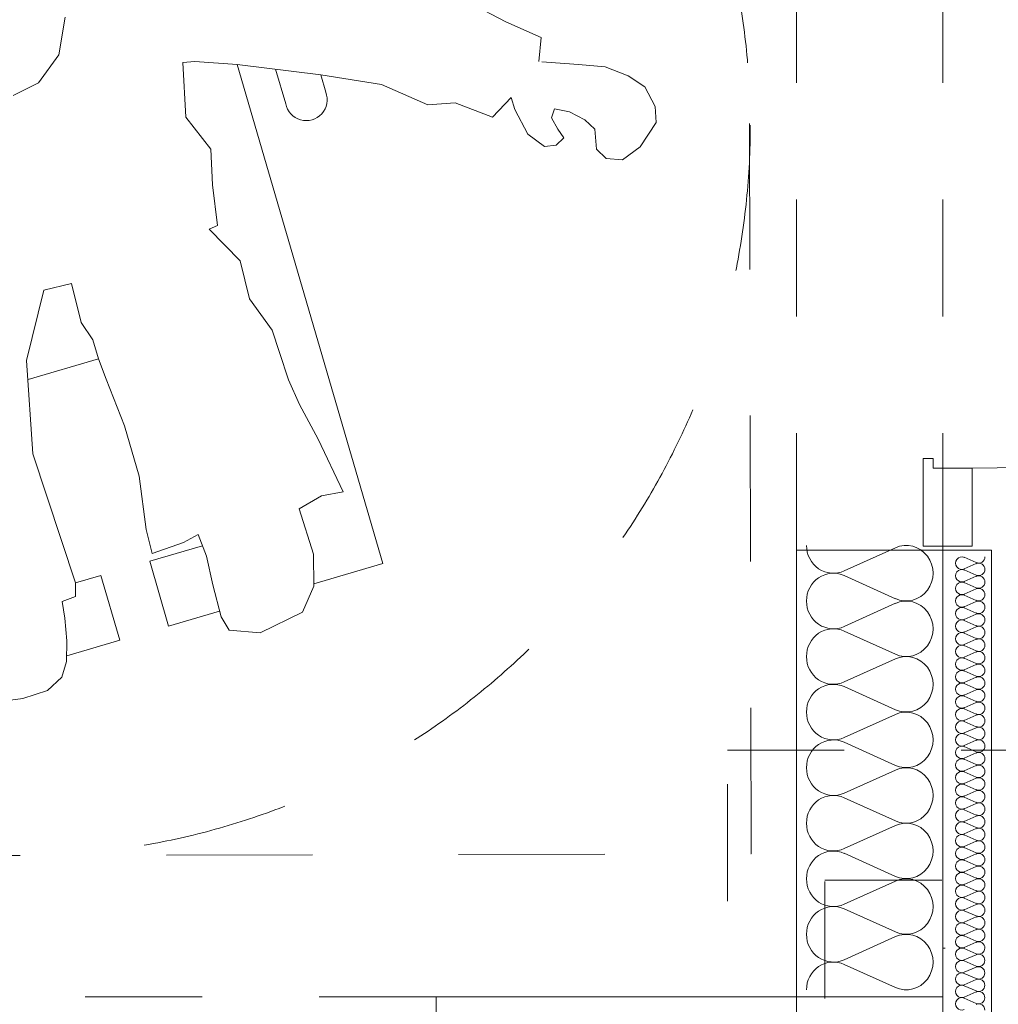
# Model space of a CAD drawing. Header units: millimetres. Extents: x 178516 to 426772, y -178579 to -115871.
# Tile 45 of 256: x 220136 to 221141, y -124145 to -123134. Entities that reach past the tile are written whole.
import ezdxf

# ---------------------------------------------------------------- set-up
doc = ezdxf.new("R2010")
doc.units = ezdxf.units.MM
doc.header["$MEASUREMENT"] = 0
doc.linetypes.add('Dashed', pattern=[300, 150, -150])
doc.linetypes.add('Przerywana', pattern=[240, 120, -120])
doc.layers.get('0').update_dxf_attribs({"color": 252, "lineweight": 5})
for name, color, linetype, lineweight in [('2D - Rysunki i Obrazki_Nr_pióra__104', 252, 'Continuous', 5), ('2D - Rysunki i Obrazki_Nr_pióra__47', 252, 'Continuous', 5), ('Nowe_220-A Ściany_Nr_pióra__87', 252, 'Continuous', 5), ('Nowe_320-W Umeblowanie_Nr_pióra__103', 252, 'Continuous', 5), ('Nowe_320-W Umeblowanie_Nr_pióra__181', 252, 'Continuous', 5), ('Nowe_820-G Rysunki Obrazki_Nr_pióra__1', 252, 'Continuous', 5), ('Nowe_820-G Rysunki Obrazki_Nr_pióra__27', 252, 'Continuous', 5), ('Nowe_Drzwi ARCHICAD_Nr_pióra__63', 252, 'Continuous', 5), ('Nowe_Nowe_220(1)-A Ściany zewnętrzne_Nr_pióra__1', 252, 'Continuous', 5), ('Nowe_Nowe_220(1)-A Ściany zewnętrzne_Nr_pióra__103', 252, 'Continuous', 5)]:
    doc.layers.add(name, color=color, linetype=linetype, lineweight=lineweight)

# ---------------------------------------------------------------- blocks, each defined once
blk = doc.blocks.new('podkład 20251118')
at = {"layer": '2D - Rysunki i Obrazki_Nr_pióra__104', "color": 252, "linetype": 'Continuous', "lineweight": 5}
for p, q in [((220589.9, -123112.6), (220635.2, -123136.8)), ((220589.9, -123112.6), (220635.2, -123136.8)), ((220176.1, -123170.4), (220182.7, -123132)), ((220176.1, -123170.4), (220182.7, -123132)), ((220635.2, -123136.8), (220671.4, -123152.7)), ((220635.2, -123136.8), (220671.4, -123152.7)), ((220671.4, -123152.7), (220668.9, -123177.5)), ((220671.4, -123152.7), (220668.9, -123177.5)), ((220155.5, -123199.4), (220176.1, -123170.4)), ((220155.5, -123199.4), (220176.1, -123170.4)), ((220315.7, -123177.4), (220303.6, -123178.3)), ((220315.7, -123177.4), (220303.6, -123178.3)), ((220303.6, -123178.3), (220306.7, -123234.4)), ((220303.6, -123178.3), (220306.7, -123234.4)), ((220359.4, -123180.4), (220315.7, -123177.4)), ((220359.4, -123180.4), (220315.7, -123177.4)), ((220508.9, -123693), (220359.4, -123180.4)), ((220445.1, -123191.1), (220359.4, -123180.4)), ((220508.9, -123693), (220359.4, -123180.4)), ((220445.1, -123191.1), (220359.4, -123180.4)), ((220409.1, -123220.7), (220398.7, -123185.3)), ((220672.1, -123177.8), (220676.9, -123178.1)), ((220672.1, -123177.8), (220676.9, -123178.1)), ((220676.9, -123178.1), (220709.8, -123180.6)), ((220676.9, -123178.1), (220709.8, -123180.6)), ((220709.8, -123180.6), (220737.2, -123182.9)), ((220709.8, -123180.6), (220737.2, -123182.9)), ((220737.2, -123182.9), (220760.5, -123192.2)), ((220737.2, -123182.9), (220760.5, -123192.2)), ((220507.5, -123200.9), (220445.1, -123191.1)), ((220450.3, -123208.9), (220445.1, -123191.1)), ((220507.5, -123200.9), (220445.1, -123191.1)), ((220760.5, -123192.2), (220777.6, -123203.5)), ((220760.5, -123192.2), (220777.6, -123203.5)), ((220129.4, -123212.4), (220155.5, -123199.4)), ((220129.4, -123212.4), (220155.5, -123199.4)), ((220555.1, -123221.9), (220507.5, -123200.9)), ((220555.1, -123221.9), (220507.5, -123200.9)), ((220777.6, -123203.5), (220788.5, -123223.6)), ((220777.6, -123203.5), (220788.5, -123223.6)), ((220640.5, -123214.5), (220621.5, -123234.6)), ((220640.5, -123214.5), (220621.5, -123234.6)), ((220644.3, -123226.5), (220640.5, -123214.5)), ((220644.3, -123226.5), (220640.5, -123214.5)), ((220583.1, -123219.9), (220555.1, -123221.9)), ((220583.1, -123219.9), (220555.1, -123221.9)), ((220621.5, -123234.6), (220583.1, -123219.9)), ((220621.5, -123234.6), (220583.1, -123219.9)), ((220684.9, -123225.8), (220682, -123235.3)), ((220684.9, -123225.8), (220682, -123235.3)), ((220700.5, -123229), (220684.9, -123225.8)), ((220700.5, -123229), (220684.9, -123225.8)), ((220788.5, -123223.6), (220789.3, -123239.9)), ((220788.5, -123223.6), (220789.3, -123239.9)), ((220306.7, -123234.4), (220332.1, -123267.4)), ((220306.7, -123234.4), (220332.1, -123267.4)), ((220657.6, -123251.9), (220644.3, -123226.5)), ((220657.6, -123251.9), (220644.3, -123226.5)), ((220682, -123235.3), (220688.3, -123246.9)), ((220682, -123235.3), (220688.3, -123246.9)), ((220716.1, -123237.2), (220700.5, -123229)), ((220716.1, -123237.2), (220700.5, -123229)), ((220726.5, -123246.9), (220716.1, -123237.2)), ((220726.5, -123246.9), (220716.1, -123237.2)), ((220789.3, -123239.9), (220772.9, -123264.9)), ((220789.3, -123239.9), (220772.9, -123264.9)), ((220674.6, -123264.8), (220657.6, -123251.9)), ((220674.6, -123264.8), (220657.6, -123251.9)), ((220694.5, -123255.9), (220686.8, -123263.4)), ((220694.5, -123255.9), (220686.8, -123263.4)), ((220688.3, -123246.9), (220694.5, -123255.9)), ((220688.3, -123246.9), (220694.5, -123255.9)), ((220728.3, -123267.3), (220726.5, -123246.9)), ((220728.3, -123267.3), (220726.5, -123246.9)), ((220686.8, -123263.4), (220674.6, -123264.8)), ((220686.8, -123263.4), (220674.6, -123264.8)), ((220772.9, -123264.9), (220754.9, -123278.4)), ((220772.9, -123264.9), (220754.9, -123278.4)), ((220332.1, -123267.4), (220333.9, -123303.9)), ((220332.1, -123267.4), (220333.9, -123303.9)), ((220738.1, -123276.9), (220728.3, -123267.3)), ((220738.1, -123276.9), (220728.3, -123267.3)), ((220754.9, -123278.4), (220738.1, -123276.9)), ((220754.9, -123278.4), (220738.1, -123276.9)), ((220333.9, -123303.9), (220339.2, -123345.9)), ((220333.9, -123303.9), (220339.2, -123345.9)), ((220339.2, -123345.9), (220330.4, -123349.4)), ((220339.2, -123345.9), (220330.4, -123349.4)), ((220330.4, -123349.4), (220362.5, -123381.9)), ((220330.4, -123349.4), (220362.5, -123381.9)), ((220362.5, -123381.9), (220372, -123421.1)), ((220362.5, -123381.9), (220372, -123421.1)), ((220189.4, -123405.3), (220160.7, -123412)), ((220189.4, -123405.3), (220160.7, -123412)), ((220199, -123445.3), (220189.4, -123405.3)), ((220199, -123445.3), (220189.4, -123405.3)), ((220143.1, -123484.5), (220160.7, -123412)), ((220143.1, -123484.5), (220160.7, -123412)), ((220372, -123421.1), (220395.1, -123453.1)), ((220372, -123421.1), (220395.1, -123453.1)), ((220211.1, -123463.1), (220199, -123445.3)), ((220211.1, -123463.1), (220199, -123445.3)), ((220395.1, -123453.1), (220402.9, -123476.3)), ((220395.1, -123453.1), (220402.9, -123476.3)), ((220216.8, -123482.8), (220211.1, -123463.1)), ((220216.8, -123482.8), (220211.1, -123463.1)), ((220402.9, -123476.3), (220411.9, -123504.1)), ((220402.9, -123476.3), (220411.9, -123504.1)), ((220149.5, -123580.1), (220143.1, -123484.5)), ((220149.5, -123580.1), (220143.1, -123484.5)), ((220216.8, -123482.8), (220144.7, -123503.9)), ((220216.8, -123482.8), (220144.7, -123503.9)), ((220224.8, -123503.6), (220216.8, -123482.8)), ((220224.8, -123503.6), (220216.8, -123482.8)), ((220243.7, -123551.5), (220224.8, -123503.6)), ((220243.7, -123551.5), (220224.8, -123503.6)), ((220411.9, -123504.1), (220423.3, -123529.6)), ((220411.9, -123504.1), (220423.3, -123529.6)), ((220423.3, -123529.6), (220442.5, -123565.2)), ((220423.3, -123529.6), (220442.5, -123565.2)), ((220258.8, -123603.1), (220243.7, -123551.5)), ((220258.8, -123603.1), (220243.7, -123551.5)), ((220442.5, -123565.2), (220468.2, -123619.4)), ((220442.5, -123565.2), (220468.2, -123619.4)), ((220193.4, -123712.6), (220149.5, -123580.1)), ((220193.4, -123712.6), (220149.5, -123580.1)), ((220265.9, -123657.8), (220258.8, -123603.1)), ((220265.9, -123657.8), (220258.8, -123603.1)), ((220468.2, -123619.4), (220445.8, -123623.5)), ((220468.2, -123619.4), (220445.8, -123623.5)), ((220445.8, -123623.5), (220423, -123636.7)), ((220445.8, -123623.5), (220423, -123636.7)), ((220437.8, -123683.2), (220423, -123636.7)), ((220437.8, -123683.2), (220423, -123636.7)), ((220272, -123682.4), (220265.9, -123657.8)), ((220272, -123682.4), (220265.9, -123657.8)), ((220319.3, -123663.1), (220304.2, -123671.3)), ((220319.3, -123663.1), (220304.2, -123671.3)), ((220319.3, -123663.1), (220327.8, -123685.4)), ((220319.3, -123663.1), (220327.8, -123685.4)), ((220269.5, -123690.4), (220323.7, -123674.6)), ((220269.5, -123690.4), (220323.7, -123674.6)), ((220304.2, -123671.3), (220272, -123682.4)), ((220304.2, -123671.3), (220272, -123682.4)), ((220288.9, -123757.1), (220269.5, -123690.4)), ((220288.9, -123757.1), (220269.5, -123690.4)), ((220327.8, -123685.4), (220334.3, -123714.6)), ((220327.8, -123685.4), (220334.3, -123714.6)), ((220438.1, -123716), (220437.8, -123683.2)), ((220438.1, -123716), (220437.8, -123683.2)), ((220508.9, -123693), (220438, -123713.6)), ((220508.9, -123693), (220438, -123713.6)), ((220219.4, -123705), (220193.4, -123712.6)), ((220219.4, -123705), (220193.4, -123712.6)), ((220238.8, -123771.7), (220219.4, -123705)), ((220238.8, -123771.7), (220219.4, -123705)), ((220193.4, -123712.6), (220193.4, -123726.7)), ((220193.4, -123712.6), (220193.4, -123726.7)), ((220334.3, -123714.6), (220342.8, -123747.6)), ((220334.3, -123714.6), (220342.8, -123747.6)), ((220426.2, -123742.8), (220438.1, -123716)), ((220426.2, -123742.8), (220438.1, -123716)), ((220193.4, -123726.7), (220179.8, -123731.7)), ((220193.4, -123726.7), (220179.8, -123731.7)), ((220182.3, -123748.9), (220179.8, -123731.7)), ((220182.3, -123748.9), (220179.8, -123731.7)), ((220341.3, -123741.8), (220288.9, -123757.1)), ((220341.3, -123741.8), (220288.9, -123757.1)), ((220184.5, -123772.3), (220182.3, -123748.9)), ((220184.5, -123772.3), (220182.3, -123748.9)), ((220342.8, -123747.6), (220351, -123761.3)), ((220342.8, -123747.6), (220351, -123761.3)), ((220382.8, -123764.1), (220426.2, -123742.8)), ((220382.8, -123764.1), (220426.2, -123742.8)), ((220351, -123761.3), (220382.8, -123764.1)), ((220351, -123761.3), (220382.8, -123764.1)), ((220184.3, -123787.6), (220238.8, -123771.7)), ((220184.3, -123787.6), (220238.8, -123771.7)), ((220184.2, -123793.5), (220184.5, -123772.3)), ((220184.2, -123793.5), (220184.5, -123772.3)), ((220179.2, -123809.4), (220184.2, -123793.5)), ((220179.2, -123809.4), (220184.2, -123793.5)), ((220164.7, -123823.2), (220179.2, -123809.4)), ((220164.7, -123823.2), (220179.2, -123809.4)), ((220106.4, -123835.8), (220139.4, -123831.6)), ((220106.4, -123835.8), (220139.4, -123831.6)), ((220139.4, -123831.6), (220164.7, -123823.2)), ((220139.4, -123831.6), (220164.7, -123823.2))]:
    blk.add_line(p, q, dxfattribs=at)
blk.add_arc((220430.2, -123216.6), 21.5, 190.9858, 21.0511, dxfattribs=at)
at = {"layer": '2D - Rysunki i Obrazki_Nr_pióra__47', "color": 252, "linetype": 'Dashed', "lineweight": 5}
for p, q in [((220887, -123990.9), (220883.3, -122488.5)), ((219386.6, -123994.6), (220887, -123990.9))]:
    blk.add_line(p, q, dxfattribs=at)
blk.add_circle((220135.8, -123242.8), 750.2, dxfattribs=at)
at = {"layer": 'Nowe_220-A Ściany_Nr_pióra__87', "color": 252, "linetype": 'Continuous', "lineweight": 5}
blk.add_line((221113.6, -123675.1), (221093.6, -123675.1), dxfattribs=at)
at = {"layer": 'Nowe_320-W Umeblowanie_Nr_pióra__103', "color": 252, "linetype": 'Continuous', "lineweight": 5}
for p, q in [((220982.4, -123700.4), (221034.9, -123676.7)), ((221034.9, -123729), (220982.4, -123705.2)), ((220982.4, -123757.5), (221034.9, -123733.7)), ((221034.9, -123786), (220982.4, -123762.3)), ((220982.4, -123814.5), (221034.9, -123790.8)), ((221034.9, -123843), (220982.4, -123819.3)), ((220982.4, -123871.6), (221034.9, -123847.8)), ((221034.9, -123900.1), (220982.4, -123876.4)), ((220982.4, -123928.6), (221034.9, -123904.9)), ((221034.9, -123957.1), (220982.4, -123933.4)), ((220982.4, -123985.6), (221034.9, -123961.9)), ((221034.9, -124014.2), (220982.4, -123990.4)), ((220982.4, -124042.7), (221034.9, -124019)), ((221034.9, -124071.2), (220982.4, -124047.5)), ((220982.4, -124099.7), (221034.9, -124076)), ((221034.9, -124128.3), (220982.4, -124104.5))]:
    blk.add_line(p, q, dxfattribs=at)
at = {"layer": 'Nowe_320-W Umeblowanie_Nr_pióra__103', "color": 252, "linetype": 'Continuous', "lineweight": 5, "extrusion": (0, 0, -1)}
for centre, start_param, end_param in [((220971.3, -123674.3), 2.7288, 4.712389), ((221046, -123702.8), -0.412794, 3.554386), ((220971.3, -123731.3), 4.712389, 6.695979), ((220971.3, -123731.4), 2.7288, 4.712389), ((221046, -123759.9), -0.412794, 3.554386), ((220971.3, -123788.4), 4.712389, 6.695979), ((220971.3, -123788.4), 2.7288, 4.712389), ((221046, -123816.9), -0.412794, 3.554386), ((220971.3, -123845.4), 4.712389, 6.695979), ((221046, -123874), -0.412794, 3.554386), ((220971.3, -123845.4), 2.7288, 4.712389), ((220971.3, -123902.5), 4.712389, 6.695979), ((220971.3, -123902.5), 2.7288, 4.712389), ((221046, -123931), -0.412794, 3.554386), ((220971.3, -123959.5), 4.712389, 6.695979), ((220971.3, -123959.5), 2.7288, 4.712389), ((221046, -123988), -0.412794, 3.554386), ((220971.3, -124016.6), 4.712389, 6.695979), ((221046, -124045.1), -0.412794, 3.554386), ((220971.3, -124016.6), 2.7288, 4.712389), ((220971.3, -124073.6), 4.712389, 6.695979), ((220971.3, -124073.6), 2.7288, 4.712389), ((221046, -124102.1), -0.412794, 3.554386), ((220971.3, -124130.6), 4.712389, 6.695979)]:
    blk.add_ellipse(centre, major_axis=(0, 28.5), ratio=0.969385, start_param=start_param, end_param=end_param, dxfattribs=at)
at = {"layer": 'Nowe_320-W Umeblowanie_Nr_pióra__181', "color": 252, "linetype": 'Continuous', "lineweight": 5}
for p, q in [((221105.7, -123686.5), (221117.8, -123691.9)), ((221117.8, -123693), (221105.7, -123698.4)), ((221105.7, -123699.5), (221117.8, -123704.9)), ((221117.8, -123706), (221105.7, -123711.3)), ((221105.7, -123712.4), (221117.8, -123717.8)), ((221117.8, -123718.9), (221105.7, -123724.3)), ((221105.7, -123725.4), (221117.8, -123730.8)), ((221117.8, -123731.9), (221105.7, -123737.3)), ((221105.7, -123738.4), (221117.8, -123743.7)), ((221117.8, -123744.8), (221105.7, -123750.2)), ((221105.7, -123751.3), (221117.8, -123756.7)), ((221117.8, -123757.8), (221105.7, -123763.2)), ((221105.7, -123764.3), (221117.8, -123769.7)), ((221117.8, -123770.7), (221105.7, -123776.1)), ((221105.7, -123777.2), (221117.8, -123782.6)), ((221117.8, -123783.7), (221105.7, -123789.1)), ((221105.7, -123790.2), (221117.8, -123795.6)), ((221117.8, -123796.7), (221105.7, -123802.1)), ((221105.7, -123803.1), (221117.8, -123808.5)), ((221117.8, -123809.6), (221105.7, -123815)), ((221105.7, -123816.1), (221117.8, -123821.5)), ((221117.8, -123822.6), (221105.7, -123828)), ((221105.7, -123829.1), (221117.8, -123834.5)), ((221117.8, -123835.5), (221105.7, -123840.9)), ((221105.7, -123842), (221117.8, -123847.4)), ((221117.8, -123848.5), (221105.7, -123853.9)), ((221105.7, -123855), (221117.8, -123860.4)), ((221117.8, -123861.5), (221105.7, -123866.8)), ((221105.7, -123867.9), (221117.8, -123873.3)), ((221117.8, -123874.4), (221105.7, -123879.8)), ((221105.7, -123880.9), (221117.8, -123886.3)), ((221117.8, -123887.4), (221105.7, -123892.8)), ((221105.7, -123893.9), (221117.8, -123899.2)), ((221117.8, -123900.3), (221105.7, -123905.7)), ((221105.7, -123906.8), (221117.8, -123912.2)), ((221117.8, -123913.3), (221105.7, -123918.7)), ((221105.7, -123919.8), (221117.8, -123925.2)), ((221117.8, -123926.2), (221105.7, -123931.6)), ((221105.7, -123932.7), (221117.8, -123938.1)), ((221117.8, -123939.2), (221105.7, -123944.6)), ((221105.7, -123945.7), (221117.8, -123951.1)), ((221117.8, -123952.2), (221105.7, -123957.6)), ((221105.7, -123958.6), (221117.8, -123964)), ((221117.8, -123965.1), (221105.7, -123970.5)), ((221105.7, -123971.6), (221117.8, -123977)), ((221117.8, -123978.1), (221105.7, -123983.5)), ((221105.7, -123984.6), (221117.8, -123990)), ((221117.8, -123991), (221105.7, -123996.4)), ((221105.7, -123997.5), (221117.8, -124002.9)), ((221117.8, -124004), (221105.7, -124009.4)), ((221105.7, -124010.5), (221117.8, -124015.9)), ((221117.8, -124017), (221105.7, -124022.3)), ((221105.7, -124023.4), (221117.8, -124028.8)), ((221117.8, -124029.9), (221105.7, -124035.3)), ((221105.7, -124036.4), (221117.8, -124041.8)), ((221117.8, -124042.9), (221105.7, -124048.3)), ((221105.7, -124049.4), (221117.8, -124054.7)), ((221117.8, -124055.8), (221105.7, -124061.2)), ((221105.7, -124062.3), (221117.8, -124067.7)), ((221117.8, -124068.8), (221105.7, -124074.2)), ((221105.7, -124075.3), (221117.8, -124080.7)), ((221117.8, -124081.7), (221105.7, -124087.1)), ((221105.7, -124088.2), (221117.8, -124093.5)), ((221105.7, -124088.2), (221117.8, -124093.5)), ((221105.7, -124088.2), (221117.8, -124093.5)), ((221117.8, -124094.6), (221105.7, -124099.9)), ((221117.8, -124094.6), (221105.7, -124099.9)), ((221117.8, -124094.6), (221105.7, -124099.9)), ((221105.7, -124101), (221117.8, -124106.3)), ((221105.7, -124101), (221117.8, -124106.3)), ((221105.7, -124101), (221117.8, -124106.3)), ((221117.8, -124107.3), (221105.7, -124112.6)), ((221117.8, -124107.3), (221105.7, -124112.6)), ((221117.8, -124107.3), (221105.7, -124112.6)), ((221105.7, -124113.7), (221117.8, -124119)), ((221105.7, -124113.7), (221117.8, -124119)), ((221105.7, -124113.7), (221117.8, -124119)), ((221117.8, -124120.1), (221105.7, -124125.4)), ((221117.8, -124120.1), (221105.7, -124125.4)), ((221117.8, -124120.1), (221105.7, -124125.4)), ((221105.7, -124126.5), (221117.8, -124131.8)), ((221105.7, -124126.5), (221117.8, -124131.8)), ((221105.7, -124126.5), (221117.8, -124131.8)), ((221117.8, -124132.8), (221105.7, -124138.1)), ((221117.8, -124132.8), (221105.7, -124138.1)), ((221117.8, -124132.8), (221105.7, -124138.1)), ((221105.7, -124139.2), (221117.8, -124144.5)), ((221105.7, -124139.2), (221117.8, -124144.5)), ((221105.7, -124139.2), (221117.8, -124144.5))]:
    blk.add_line(p, q, dxfattribs=at)
at = {"layer": 'Nowe_320-W Umeblowanie_Nr_pióra__181', "color": 252, "linetype": 'Continuous', "lineweight": 5, "extrusion": (0, 0, -1)}
for centre, major_axis, ratio, start_param, end_param in [((221103.2, -123692.5), (-6.48, 0), 0.984746, 4.299595, 8.266775), ((221120.4, -123686), (6.48, 0), 0.984746, 0, 1.98359), ((221103.2, -123705.4), (-6.48, 0), 0.984746, 4.299595, 8.266775), ((221120.4, -123698.9), (-6.48, 0), 0.984746, 1.158003, 3.141593), ((221120.4, -123698.9), (6.48, 0), 0.984746, 0, 1.98359), ((221103.2, -123718.4), (-6.48, 0), 0.984746, 4.299595, 8.266775), ((221120.4, -123711.9), (-6.48, 0), 0.984746, 1.158003, 3.141593), ((221120.4, -123711.9), (6.48, 0), 0.984746, 0, 1.98359), ((221120.4, -123724.8), (-6.48, 0), 0.984746, 1.158003, 3.141593), ((221103.2, -123731.3), (-6.48, 0), 0.984746, 4.299595, 8.266775), ((221120.4, -123724.8), (6.48, 0), 0.984746, 0, 1.98359), ((221120.4, -123737.8), (-6.48, 0), 0.984746, 1.158003, 3.141593), ((221103.2, -123744.3), (-6.48, 0), 0.984746, 4.299595, 8.266775), ((221120.4, -123737.8), (6.48, 0), 0.984746, 0, 1.98359), ((221103.2, -123757.2), (-6.48, 0), 0.984746, 4.299595, 8.266775), ((221120.4, -123750.8), (-6.48, 0), 0.984746, 1.158003, 3.141593), ((221120.4, -123750.8), (6.48, 0), 0.984746, 0, 1.98359), ((221120.4, -123763.7), (-6.48, 0), 0.984746, 1.158003, 3.141593), ((221103.2, -123770.2), (-6.48, 0), 0.984746, 4.299595, 8.266775), ((221120.4, -123763.7), (6.48, 0), 0.984746, 0, 1.98359), ((221120.4, -123776.7), (-6.48, 0), 0.984746, 1.158003, 3.141593), ((221103.2, -123783.2), (-6.48, 0), 0.984746, 4.299595, 8.266775), ((221120.4, -123776.7), (6.48, 0), 0.984746, 0, 1.98359), ((221103.2, -123796.1), (-6.48, 0), 0.984746, 4.299595, 8.266775), ((221120.4, -123789.6), (-6.48, 0), 0.984746, 1.158003, 3.141593), ((221120.4, -123789.6), (6.48, 0), 0.984746, 0, 1.98359), ((221103.2, -123809.1), (-6.48, 0), 0.984746, 4.299595, 8.266775), ((221120.4, -123802.6), (-6.48, 0), 0.984746, 1.158003, 3.141593), ((221120.4, -123802.6), (6.48, 0), 0.984746, 0, 1.98359), ((221120.4, -123815.6), (-6.48, 0), 0.984746, 1.158003, 3.141593), ((221103.2, -123822), (-6.48, 0), 0.984746, 4.299595, 8.266775), ((221120.4, -123815.6), (6.48, 0), 0.984746, 0, 1.98359), ((221120.4, -123828.5), (-6.48, 0), 0.984746, 1.158003, 3.141593), ((221103.2, -123835), (-6.48, 0), 0.984746, 4.299595, 8.266775), ((221120.4, -123828.5), (6.48, 0), 0.984746, 0, 1.98359), ((221103.2, -123848), (-6.48, 0), 0.984746, 4.299595, 8.266775), ((221120.4, -123841.5), (-6.48, 0), 0.984746, 1.158003, 3.141593), ((221120.4, -123841.5), (6.48, 0), 0.984746, 0, 1.98359), ((221120.4, -123854.4), (-6.48, 0), 0.984746, 1.158003, 3.141593), ((221103.2, -123860.9), (-6.48, 0), 0.984746, 4.299595, 8.266775), ((221120.4, -123854.4), (6.48, 0), 0.984746, 0, 1.98359), ((221120.4, -123867.4), (-6.48, 0), 0.984746, 1.158003, 3.141593), ((221103.2, -123873.9), (-6.48, 0), 0.984746, 4.299595, 8.266775), ((221120.4, -123867.4), (6.48, 0), 0.984746, 0, 1.98359), ((221103.2, -123886.8), (-6.48, 0), 0.984746, 4.299595, 8.266775), ((221120.4, -123880.3), (-6.48, 0), 0.984746, 1.158003, 3.141593), ((221120.4, -123880.3), (6.48, 0), 0.984746, 0, 1.98359), ((221103.2, -123899.8), (-6.48, 0), 0.984746, 4.299595, 8.266775), ((221120.4, -123893.3), (-6.48, 0), 0.984746, 1.158003, 3.141593), ((221120.4, -123893.3), (6.48, 0), 0.984746, 0, 1.98359), ((221120.4, -123906.3), (-6.48, 0), 0.984746, 1.158003, 3.141593), ((221103.2, -123912.7), (-6.48, 0), 0.984746, 4.299595, 8.266775), ((221120.4, -123906.3), (6.48, 0), 0.984746, 0, 1.98359), ((221120.4, -123919.2), (-6.48, 0), 0.984746, 1.158003, 3.141593), ((221103.2, -123925.7), (-6.48, 0), 0.984746, 4.299595, 8.266775), ((221120.4, -123919.2), (6.48, 0), 0.984746, 0, 1.98359), ((221103.2, -123938.7), (-6.48, 0), 0.984746, 4.299595, 8.266775), ((221120.4, -123932.2), (-6.48, 0), 0.984746, 1.158003, 3.141593), ((221120.4, -123932.2), (6.48, 0), 0.984746, 0, 1.98359), ((221120.4, -123945.1), (-6.48, 0), 0.984746, 1.158003, 3.141593), ((221103.2, -123951.6), (-6.48, 0), 0.984746, 4.299595, 8.266775), ((221120.4, -123945.1), (6.48, 0), 0.984746, 0, 1.98359), ((221120.4, -123958.1), (-6.48, 0), 0.984746, 1.158003, 3.141593), ((221103.2, -123964.6), (-6.48, 0), 0.984746, 4.299595, 8.266775), ((221120.4, -123958.1), (6.48, 0), 0.984746, 0, 1.98359), ((221103.2, -123977.5), (-6.48, 0), 0.984746, 4.299595, 8.266775), ((221120.4, -123971.1), (-6.48, 0), 0.984746, 1.158003, 3.141593), ((221120.4, -123971.1), (6.48, 0), 0.984746, 0, 1.98359), ((221103.2, -123990.5), (-6.48, 0), 0.984746, 4.299595, 8.266775), ((221120.4, -123984), (-6.48, 0), 0.984746, 1.158003, 3.141593), ((221120.4, -123984), (-6.48, 0), 0.984746, 3.141593, 5.125182), ((221120.4, -123997), (-6.48, 0), 0.984746, 1.158003, 3.141593), ((221103.2, -124003.5), (-6.48, 0), 0.984746, 4.299595, 8.266775), ((221120.4, -123997), (-6.48, 0), 0.984746, 3.141593, 5.125182), ((221120.4, -124009.9), (-6.48, 0), 0.984746, 1.158003, 3.141593), ((221103.2, -124016.4), (-6.48, 0), 0.984746, 4.299595, 8.266775), ((221120.4, -124009.9), (-6.48, 0), 0.984746, 3.141593, 5.125182), ((221103.2, -124029.4), (-6.48, 0), 0.984746, 4.299595, 8.266775), ((221120.4, -124022.9), (-6.48, 0), 0.984746, 1.158003, 3.141593), ((221120.4, -124022.9), (-6.48, 0), 0.984746, 3.141593, 5.125182), ((221120.4, -124035.8), (-6.48, 0), 0.984746, 1.158003, 3.141593), ((221103.2, -124042.3), (-6.48, 0), 0.984746, 4.299595, 8.266775), ((221120.4, -124035.8), (-6.48, 0), 0.984746, 3.141593, 5.125182), ((221120.4, -124048.8), (-6.48, 0), 0.984746, 1.158003, 3.141593), ((221103.2, -124055.3), (-6.48, 0), 0.984746, 4.299595, 8.266775), ((221120.4, -124048.8), (-6.48, 0), 0.984746, 3.141593, 5.125182), ((221120.4, -124061.8), (-6.48, 0), 0.984746, 1.158003, 3.141593), ((221103.2, -124068.2), (-6.48, 0), 0.984746, 4.299595, 8.266775), ((221120.4, -124061.8), (-6.48, 0), 0.984746, 3.141593, 5.125182), ((221103.2, -124081.2), (-6.48, 0), 0.984746, 4.299595, 8.266775), ((221120.4, -124074.7), (-6.48, 0), 0.984746, 1.158003, 3.141593), ((221120.4, -124074.7), (-6.48, 0), 0.984746, 3.141593, 5.125182), ((221120.4, -124087.7), (-6.48, 0), 0.984746, 1.158003, 3.141593), ((221103.1, -124094.1), (-6.38, 0), 0.999024, 4.299595, 8.266775), ((221103.1, -124094.1), (-6.38, 0), 0.999024, 4.299595, 8.266775), ((221103.1, -124094.1), (-6.38, 0), 0.999024, 4.299595, 8.266775), ((221120.4, -124087.7), (-6.38, 0), 0.999024, 3.141593, 5.125182), ((221120.4, -124087.7), (-6.38, 0), 0.999024, 3.141593, 5.125182), ((221120.4, -124087.7), (-6.38, 0), 0.999024, 3.141593, 5.125182), ((221120.4, -124100.4), (-6.38, 0), 0.999024, 1.158003, 3.141593), ((221120.4, -124100.4), (-6.38, 0), 0.999024, 1.158003, 3.141593), ((221120.4, -124100.4), (-6.38, 0), 0.999024, 1.158003, 3.141593), ((221103.1, -124106.8), (-6.38, 0), 0.999024, 4.299595, 8.266775), ((221103.1, -124106.8), (-6.38, 0), 0.999024, 4.299595, 8.266775), ((221103.1, -124106.8), (-6.38, 0), 0.999024, 4.299595, 8.266775), ((221120.4, -124100.4), (6.38, 0), 0.999024, 0, 1.98359), ((221120.4, -124100.4), (6.38, 0), 0.999024, 0, 1.98359), ((221120.4, -124100.4), (6.38, 0), 0.999024, 0, 1.98359), ((221103.1, -124119.6), (-6.38, 0), 0.999024, 4.299595, 8.266775), ((221103.1, -124119.6), (-6.38, 0), 0.999024, 4.299595, 8.266775), ((221103.1, -124119.6), (-6.38, 0), 0.999024, 4.299595, 8.266775), ((221120.4, -124113.2), (-6.38, 0), 0.999024, 1.158003, 3.141593), ((221120.4, -124113.2), (-6.38, 0), 0.999024, 1.158003, 3.141593), ((221120.4, -124113.2), (-6.38, 0), 0.999024, 1.158003, 3.141593), ((221120.4, -124113.2), (-6.38, 0), 0.999024, 3.141593, 5.125182), ((221120.4, -124113.2), (-6.38, 0), 0.999024, 3.141593, 5.125182), ((221120.4, -124113.2), (-6.38, 0), 0.999024, 3.141593, 5.125182), ((221103.1, -124132.3), (-6.38, 0), 0.999024, 4.299595, 8.266775), ((221103.1, -124132.3), (-6.38, 0), 0.999024, 4.299595, 8.266775), ((221103.1, -124132.3), (-6.38, 0), 0.999024, 4.299595, 8.266775), ((221120.4, -124125.9), (-6.38, 0), 0.999024, 1.158003, 3.141593), ((221120.4, -124125.9), (-6.38, 0), 0.999024, 1.158003, 3.141593), ((221120.4, -124125.9), (-6.38, 0), 0.999024, 1.158003, 3.141593), ((221120.4, -124125.9), (-6.38, 0), 0.999024, 3.141593, 5.125182), ((221120.4, -124125.9), (-6.38, 0), 0.999024, 3.141593, 5.125182), ((221120.4, -124125.9), (-6.38, 0), 0.999024, 3.141593, 5.125182), ((221120.4, -124138.7), (-6.38, 0), 0.999024, 1.158003, 3.141593), ((221120.4, -124138.7), (-6.38, 0), 0.999024, 1.158003, 3.141593), ((221120.4, -124138.7), (-6.38, 0), 0.999024, 1.158003, 3.141593), ((221103.1, -124145), (-6.38, 0), 0.999024, 4.299595, 8.266775), ((221103.1, -124145), (-6.38, 0), 0.999024, 4.299595, 8.266775), ((221103.1, -124145), (-6.38, 0), 0.999024, 4.299595, 8.266775), ((221120.4, -124138.7), (6.38, 0), 0.999024, 0, 1.98359), ((221120.4, -124138.7), (6.38, 0), 0.999024, 0, 1.98359), ((221120.4, -124138.7), (6.38, 0), 0.999024, 0, 1.98359), ((221120.4, -124151.4), (-6.38, 0), 0.999024, 1.158003, 3.141593), ((221120.4, -124151.4), (-6.38, 0), 0.999024, 1.158003, 3.141593), ((221120.4, -124151.4), (-6.38, 0), 0.999024, 1.158003, 3.141593)]:
    blk.add_ellipse(centre, major_axis=major_axis, ratio=ratio, start_param=start_param, end_param=end_param, dxfattribs=at)
at = {"layer": 'Nowe_820-G Rysunki Obrazki_Nr_pióra__1', "color": 252, "linetype": 'Continuous', "lineweight": 5}
for p, q in [((221083.6, -123679.1), (220933.6, -123679.1)), ((220933.6, -124137.7), (220933.6, -123679.1)), ((221083.6, -124137.7), (221083.6, -123679.1)), ((220563.4, -124137.7), (220933.6, -124137.7)), ((220563.4, -124287.7), (220563.4, -124137.7)), ((220933.6, -124137.7), (220933.6, -124287.7)), ((221083.6, -124137.7), (220933.6, -124137.7)), ((221083.6, -124287.7), (221083.6, -124137.7))]:
    blk.add_line(p, q, dxfattribs=at)
at = {"layer": 'Nowe_820-G Rysunki Obrazki_Nr_pióra__27', "color": 252, "linetype": 'Continuous', "lineweight": 5}
for p, q in [((221133.7, -123679.1), (221083.6, -123679.1)), ((221133.7, -123679.1), (221133.7, -126418.4)), ((221083.6, -124087.7), (221086.1, -124087.7))]:
    blk.add_line(p, q, dxfattribs=at)
at = {"layer": 'Nowe_Drzwi ARCHICAD_Nr_pióra__63', "color": 252, "linetype": 'Continuous', "lineweight": 5}
for p, q in [((221063.6, -123595.1), (221063.6, -123585.1)), ((221063.6, -123585.1), (221073.6, -123585.1)), ((221073.6, -123585.1), (221073.6, -123595.1)), ((221063.6, -123675.1), (221063.6, -123595.1)), ((221073.6, -123595.1), (221113.6, -123595.1)), ((221113.6, -123595.1), (221113.6, -123675.1)), ((221113.6, -123675.1), (221063.6, -123675.1)), ((221113.6, -123675.1), (221093.6, -123675.1))]:
    blk.add_line(p, q, dxfattribs=at)
at = {"layer": 'Nowe_Drzwi ARCHICAD_Nr_pióra__63', "color": 252, "linetype": 'Continuous', "lineweight": 5, "extrusion": (0, 0, -1)}
blk.add_ellipse((221113.6, -122595.1), major_axis=(707.1, 707.1), ratio=1, start_param=0.785398, end_param=2.356194, dxfattribs=at)
at = {"layer": 'Nowe_Nowe_220(1)-A Ściany zewnętrzne_Nr_pióra__1', "color": 252, "linetype": 'Przerywana', "lineweight": 5}
for p, q in [((220933.6, -123679.1), (220933.6, -122514.7)), ((221083.6, -123679.1), (221083.6, -122514.7)), ((220563.4, -124137.7), (219333.5, -124137.7))]:
    blk.add_line(p, q, dxfattribs=at)
at = {"layer": 'Nowe_Nowe_220(1)-A Ściany zewnętrzne_Nr_pióra__103', "color": 252, "linetype": 'Przerywana', "lineweight": 5}
for p, q in [((220862.5, -126199.5), (220862.5, -123884.5)), ((220862.5, -123884.5), (225472.5, -123884.5)), ((220962.5, -126299.5), (220962.5, -124018.1)), ((220962.5, -124018.1), (225372.5, -124018.1))]:
    blk.add_line(p, q, dxfattribs=at)

msp = doc.modelspace()

# ---------------------------------------------------------------- block references
msp.add_blockref('podkład 20251118', (0, 0))

doc.saveas('drawing.dxf')
